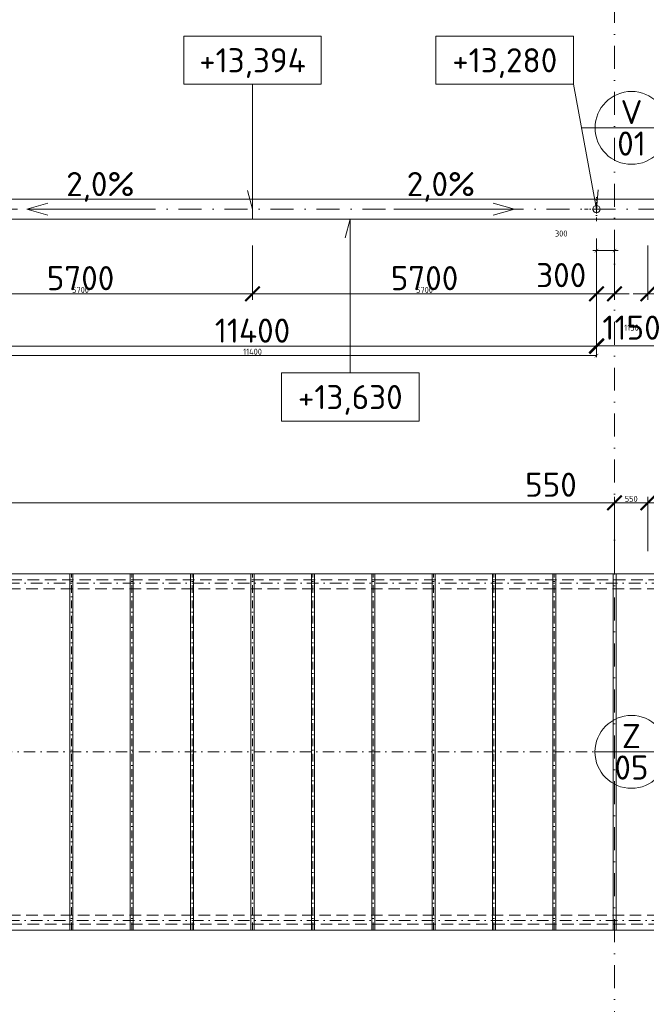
# Model space of a CAD drawing. Header units: millimetres. Extents: x -725694 to 5289369, y -1488057 to 2187451.
# Tile 194 of 256: x 68142 to 78525, y 200115 to 216441. Entities that reach past the tile are written whole.
import ezdxf
from ezdxf.enums import TextEntityAlignment as Align

# ---------------------------------------------------------------- set-up
doc = ezdxf.new("R2010")
doc.units = ezdxf.units.MM
for name, pattern in [('CENTERX2', [101.6, 63.5, -12.7, 12.7, -12.7]), ('DASHDOT', [25.4, 12.7, -6.35, 0, -6.35]), ('ČÁRKOVANÁ', [19.05, 12.7, -6.35])]:
    doc.linetypes.add(name, pattern=pattern)
doc.layers.get('Defpoints').update_dxf_attribs({"color": 8})
for name, color, linetype, lineweight in [('A99_N_kce-pohl', 1, 'Continuous', 9), ('A99_N_koty-200', 5, 'Continuous', 5), ('A99_N_koty-200 @ 200', 5, 'Continuous', 5), ('A99_N_koty-200 @ 50 (2)', 5, 'Continuous', 5), ('A99_N_koty-vysk', 160, 'Continuous', 5), ('A99_N_znaceni 200', 5, 'Continuous', 5), ('A99_S_osy', 1, 'CENTERX2', 5)]:
    doc.layers.add(name, color=color, linetype=linetype, lineweight=lineweight)
doc.styles.add('A99_kota', font='isocpeur.ttf', dxfattribs={"height": 2})
doc.styles.add('A99_popis', font='isocpeur.ttf')
doc.styles.add('ad_popis 100', font='isocpeur.ttf', dxfattribs={"height": 200})
doc.dimstyles.new('A99_kota_200 new', dxfattribs={"dimscale": 200, "dimtxt": 2, "dimasz": 1.2, "dimexe": 0.5, "dimexo": 1.5, "dimgap": 0.3, "dimtad": 1, "dimdec": 0, "dimzin": 3, "dimdsep": 46, "dimtxsty": 'A99_kota', "dimblk": 'ARCHTICK', "dimcen": 2.5, "dimazin": 2, "dimtfac": 0.75, "dimtdec": 0, "dimtmove": 2, "dimatfit": 0, "dimfxl": 0, "dimtolj": 1, "dimtzin": 0, "dimlwd": 5, "dimlwe": 5, "dimarcsym": 0})

# ---------------------------------------------------------------- blocks, each defined once
blk = doc.blocks.new('_ArchTick')
at = {"color": 0, "linetype": 'ByBlock', "const_width": 0.15}
blk.add_lwpolyline([(-0.5, -0.5), (0.5, 0.5)], dxfattribs=at)
blk = doc.blocks.new('*D4479')
at = {"layer": 'A99_N_koty-200', "color": 0, "linetype": 'Continuous', "lineweight": 5, "transparency": 16777216}
for p, q in [((78000, 207630), (78000, 208530)), ((78550, 207630), (78550, 208530)), ((78000, 208430), (77760, 208430)), ((78000, 208430), (78550, 208430)), ((78550, 208430), (78790, 208430))]:
    blk.add_line(p, q, dxfattribs=at)
at = {"layer": 'Defpoints', "color": 0, "linetype": 'Continuous', "lineweight": 0, "transparency": 16777216}
for p in [(78550, 208430), (78000, 207255), (78550, 207255)]:
    blk.add_point(p, dxfattribs=at)
at = {"layer": 'A99_N_koty-200', "color": 0, "linetype": 'Continuous', "lineweight": 5, "transparency": 16777216, "xscale": 240, "yscale": 240, "zscale": 240}
blk.add_blockref('_ArchTick', (78000, 208430), dxfattribs=at)
at = {"layer": 'A99_N_koty-200', "color": 0, "linetype": 'Continuous', "lineweight": 5, "transparency": 16777216, "xscale": 240, "yscale": 240, "zscale": 240, "rotation": 180}
blk.add_blockref('_ArchTick', (78550, 208430), dxfattribs=at)
at = {"layer": 'A99_N_koty-200', "color": 0, "linetype": 'Continuous', "transparency": 16777216, "insert": (76945, 208730), "char_height": 400, "attachment_point": 5, "style": 'A99_kota'}
blk.add_mtext('\\A1;550', dxfattribs=at)
blk = doc.blocks.new('*D4480')
at = {"layer": 'A99_N_koty-200', "color": 0, "linetype": 'Continuous', "lineweight": 5, "transparency": 16777216}
for p, q in [((78000, 208230), (78000, 208455)), ((78000, 208430), (78550, 208430)), ((78550, 208230), (78550, 208455))]:
    blk.add_line(p, q, dxfattribs=at)
at = {"layer": 'Defpoints', "color": 0, "linetype": 'Continuous', "lineweight": 0, "transparency": 16777216}
for p in [(78550, 208430), (78000, 207255), (78550, 207255)]:
    blk.add_point(p, dxfattribs=at)
at = {"layer": 'A99_N_koty-200', "color": 0, "linetype": 'Continuous', "lineweight": 5, "transparency": 16777216, "xscale": 60, "yscale": 60, "zscale": 60, "rotation": 180}
blk.add_blockref('_ArchTick', (78000, 208430), dxfattribs=at)
at = {"layer": 'A99_N_koty-200', "color": 0, "linetype": 'Continuous', "lineweight": 5, "transparency": 16777216, "xscale": 60, "yscale": 60, "zscale": 60}
blk.add_blockref('_ArchTick', (78550, 208430), dxfattribs=at)
at = {"layer": 'A99_N_koty-200', "color": 0, "linetype": 'Continuous', "transparency": 16777216, "insert": (78275, 208495), "char_height": 100, "attachment_point": 5, "style": 'A99_kota'}
blk.add_mtext('\\A1;550', dxfattribs=at)
blk = doc.blocks.new('*D5143')
at = {"layer": 'A99_N_koty-200', "color": 0, "linetype": 'Continuous', "lineweight": 5, "transparency": 16777216}
for p, q in [((78550, 212695), (78550, 211795)), ((78850, 212695), (78850, 211795)), ((78550, 211895), (78310, 211895)), ((78550, 211895), (78850, 211895)), ((78850, 211895), (79090, 211895))]:
    blk.add_line(p, q, dxfattribs=at)
at = {"layer": 'Defpoints', "color": 0, "linetype": 'Continuous', "lineweight": 0, "transparency": 16777216}
for p in [(78850, 213300), (78550, 213180), (78850, 211895)]:
    blk.add_point(p, dxfattribs=at)
at = {"layer": 'A99_N_koty-200', "color": 0, "linetype": 'Continuous', "lineweight": 5, "transparency": 16777216, "xscale": 240, "yscale": 240, "zscale": 240}
blk.add_blockref('_ArchTick', (78550, 211895), dxfattribs=at)
at = {"layer": 'A99_N_koty-200', "color": 0, "linetype": 'Continuous', "lineweight": 5, "transparency": 16777216, "xscale": 240, "yscale": 240, "zscale": 240, "rotation": 180}
blk.add_blockref('_ArchTick', (78850, 211895), dxfattribs=at)
at = {"layer": 'A99_N_koty-200', "color": 0, "linetype": 'Continuous', "transparency": 16777216, "insert": (79410, 212195), "char_height": 400, "attachment_point": 5, "style": 'A99_kota'}
blk.add_mtext('\\A1;300', dxfattribs=at)
blk = doc.blocks.new('*D5144')
at = {"layer": 'A99_N_koty-200', "color": 0, "linetype": 'Continuous', "lineweight": 5, "transparency": 16777216}
for p, q in [((78550, 212095), (78550, 211870)), ((78850, 212095), (78850, 211870)), ((78550, 211895), (78490, 211895)), ((78550, 211895), (78850, 211895)), ((78850, 211895), (78910, 211895))]:
    blk.add_line(p, q, dxfattribs=at)
at = {"layer": 'Defpoints', "color": 0, "linetype": 'Continuous', "lineweight": 0, "transparency": 16777216}
for p in [(78850, 213300), (78550, 213180), (78850, 211895)]:
    blk.add_point(p, dxfattribs=at)
at = {"layer": 'A99_N_koty-200', "color": 0, "linetype": 'Continuous', "lineweight": 5, "transparency": 16777216, "xscale": 60, "yscale": 60, "zscale": 60}
blk.add_blockref('_ArchTick', (78550, 211895), dxfattribs=at)
at = {"layer": 'A99_N_koty-200', "color": 0, "linetype": 'Continuous', "lineweight": 5, "transparency": 16777216, "xscale": 60, "yscale": 60, "zscale": 60, "rotation": 180}
blk.add_blockref('_ArchTick', (78850, 211895), dxfattribs=at)
at = {"layer": 'A99_N_koty-200', "color": 0, "linetype": 'Continuous', "transparency": 16777216, "insert": (79410, 212195), "char_height": 100, "attachment_point": 5, "style": 'A99_kota'}
blk.add_mtext('\\A1;300', dxfattribs=at)
blk = doc.blocks.new('*D5500')
at = {"layer": 'A99_N_koty-200', "color": 0, "linetype": 'Continuous', "lineweight": 5, "transparency": 16777216}
for p, q in [((77700, 212695), (77700, 211795)), ((78000, 212695), (78000, 211795)), ((77700, 211895), (77460, 211895)), ((77700, 211895), (78000, 211895)), ((78000, 211895), (78240, 211895))]:
    blk.add_line(p, q, dxfattribs=at)
at = {"layer": 'Defpoints', "color": 0, "linetype": 'Continuous', "lineweight": 0, "transparency": 16777216}
for p in [(77700, 213300), (78000, 213300), (78000, 211895)]:
    blk.add_point(p, dxfattribs=at)
at = {"layer": 'A99_N_koty-200', "color": 0, "linetype": 'Continuous', "lineweight": 5, "transparency": 16777216, "xscale": 240, "yscale": 240, "zscale": 240}
blk.add_blockref('_ArchTick', (77700, 211895), dxfattribs=at)
at = {"layer": 'A99_N_koty-200', "color": 0, "linetype": 'Continuous', "lineweight": 5, "transparency": 16777216, "xscale": 240, "yscale": 240, "zscale": 240, "rotation": 180}
blk.add_blockref('_ArchTick', (78000, 211895), dxfattribs=at)
at = {"layer": 'A99_N_koty-200', "color": 0, "linetype": 'Continuous', "transparency": 16777216, "insert": (77115, 212205), "char_height": 400, "attachment_point": 5, "style": 'A99_kota'}
blk.add_mtext('\\A1;300', dxfattribs=at)
blk = doc.blocks.new('*D5501')
at = {"layer": 'A99_N_koty-200', "color": 0, "linetype": 'Continuous', "lineweight": 5, "transparency": 16777216}
for p, q in [((77700, 212812.5), (77700, 212587.5)), ((78000, 212812.5), (78000, 212587.5)), ((77700, 212612.5), (77640, 212612.5)), ((77700, 212612.5), (78000, 212612.5)), ((78000, 212612.5), (78060, 212612.5))]:
    blk.add_line(p, q, dxfattribs=at)
at = {"layer": 'Defpoints', "color": 0, "linetype": 'Continuous', "lineweight": 0, "transparency": 16777216}
for p in [(77700, 213300), (78000, 213300), (78000, 212612.5)]:
    blk.add_point(p, dxfattribs=at)
at = {"layer": 'A99_N_koty-200', "color": 0, "linetype": 'Continuous', "lineweight": 5, "transparency": 16777216, "xscale": 60, "yscale": 60, "zscale": 60}
blk.add_blockref('_ArchTick', (77700, 212612.5), dxfattribs=at)
at = {"layer": 'A99_N_koty-200', "color": 0, "linetype": 'Continuous', "lineweight": 5, "transparency": 16777216, "xscale": 60, "yscale": 60, "zscale": 60, "rotation": 180}
blk.add_blockref('_ArchTick', (78000, 212612.5), dxfattribs=at)
at = {"layer": 'A99_N_koty-200', "color": 0, "linetype": 'Continuous', "transparency": 16777216, "insert": (77115, 212895), "char_height": 100, "attachment_point": 5, "style": 'A99_kota'}
blk.add_mtext('\\A1;300', dxfattribs=at)
blk = doc.blocks.new('*D5503')
at = {"layer": 'A99_N_koty-200', "color": 0, "linetype": 'Continuous', "lineweight": 5, "transparency": 16777216}
for p, q in [((72000, 212695), (72000, 211795)), ((66300, 212390), (66300, 211795)), ((66300, 211895), (72000, 211895))]:
    blk.add_line(p, q, dxfattribs=at)
at = {"layer": 'Defpoints', "color": 0, "linetype": 'Continuous', "lineweight": 0, "transparency": 16777216}
for p in [(72000, 213180), (66300, 212690), (72000, 211895)]:
    blk.add_point(p, dxfattribs=at)
at = {"layer": 'A99_N_koty-200', "color": 0, "linetype": 'Continuous', "lineweight": 5, "transparency": 16777216, "xscale": 240, "yscale": 240, "zscale": 240, "rotation": 180}
blk.add_blockref('_ArchTick', (66300, 211895), dxfattribs=at)
at = {"layer": 'A99_N_koty-200', "color": 0, "linetype": 'Continuous', "lineweight": 5, "transparency": 16777216, "xscale": 240, "yscale": 240, "zscale": 240}
blk.add_blockref('_ArchTick', (72000, 211895), dxfattribs=at)
at = {"layer": 'A99_N_koty-200', "color": 0, "linetype": 'Continuous', "transparency": 16777216, "insert": (69150, 212155), "char_height": 400, "attachment_point": 5, "style": 'A99_kota'}
blk.add_mtext('\\A1;5700', dxfattribs=at)
blk = doc.blocks.new('*D5504')
at = {"layer": 'A99_N_koty-200', "color": 0, "linetype": 'Continuous', "lineweight": 5, "transparency": 16777216}
for p, q in [((66300, 212095), (66300, 211870)), ((72000, 212095), (72000, 211870)), ((66300, 211895), (72000, 211895))]:
    blk.add_line(p, q, dxfattribs=at)
at = {"layer": 'Defpoints', "color": 0, "linetype": 'Continuous', "lineweight": 0, "transparency": 16777216}
for p in [(72000, 213180), (66300, 212690), (72000, 211895)]:
    blk.add_point(p, dxfattribs=at)
at = {"layer": 'A99_N_koty-200', "color": 0, "linetype": 'Continuous', "lineweight": 5, "transparency": 16777216, "xscale": 60, "yscale": 60, "zscale": 60, "rotation": 180}
blk.add_blockref('_ArchTick', (66300, 211895), dxfattribs=at)
at = {"layer": 'A99_N_koty-200', "color": 0, "linetype": 'Continuous', "lineweight": 5, "transparency": 16777216, "xscale": 60, "yscale": 60, "zscale": 60}
blk.add_blockref('_ArchTick', (72000, 211895), dxfattribs=at)
at = {"layer": 'A99_N_koty-200', "color": 0, "linetype": 'Continuous', "transparency": 16777216, "insert": (69150, 211960), "char_height": 100, "attachment_point": 5, "style": 'A99_kota'}
blk.add_mtext('\\A1;5700', dxfattribs=at)
blk = doc.blocks.new('*D5506')
at = {"layer": 'A99_N_koty-200', "color": 0, "linetype": 'Continuous', "lineweight": 5, "transparency": 16777216}
for p, q in [((72000, 212695), (72000, 211795)), ((77700, 212695), (77700, 211795)), ((77700, 211895), (72000, 211895))]:
    blk.add_line(p, q, dxfattribs=at)
at = {"layer": 'Defpoints', "color": 0, "linetype": 'Continuous', "lineweight": 0, "transparency": 16777216}
for p in [(77700, 213300), (72000, 213180), (72000, 211895)]:
    blk.add_point(p, dxfattribs=at)
at = {"layer": 'A99_N_koty-200', "color": 0, "linetype": 'Continuous', "lineweight": 5, "transparency": 16777216, "xscale": 240, "yscale": 240, "zscale": 240, "rotation": 180}
blk.add_blockref('_ArchTick', (72000, 211895), dxfattribs=at)
at = {"layer": 'A99_N_koty-200', "color": 0, "linetype": 'Continuous', "lineweight": 5, "transparency": 16777216, "xscale": 240, "yscale": 240, "zscale": 240}
blk.add_blockref('_ArchTick', (77700, 211895), dxfattribs=at)
at = {"layer": 'A99_N_koty-200', "color": 0, "linetype": 'Continuous', "transparency": 16777216, "insert": (74850, 212155), "char_height": 400, "attachment_point": 5, "style": 'A99_kota'}
blk.add_mtext('\\A1;5700', dxfattribs=at)
blk = doc.blocks.new('*D5507')
at = {"layer": 'A99_N_koty-200', "color": 0, "linetype": 'Continuous', "lineweight": 5, "transparency": 16777216}
for p, q in [((72000, 212095), (72000, 211870)), ((77700, 212095), (77700, 211870)), ((77700, 211895), (72000, 211895))]:
    blk.add_line(p, q, dxfattribs=at)
at = {"layer": 'Defpoints', "color": 0, "linetype": 'Continuous', "lineweight": 0, "transparency": 16777216}
for p in [(77700, 213300), (72000, 213180), (72000, 211895)]:
    blk.add_point(p, dxfattribs=at)
at = {"layer": 'A99_N_koty-200', "color": 0, "linetype": 'Continuous', "lineweight": 5, "transparency": 16777216, "xscale": 60, "yscale": 60, "zscale": 60, "rotation": 180}
blk.add_blockref('_ArchTick', (72000, 211895), dxfattribs=at)
at = {"layer": 'A99_N_koty-200', "color": 0, "linetype": 'Continuous', "lineweight": 5, "transparency": 16777216, "xscale": 60, "yscale": 60, "zscale": 60}
blk.add_blockref('_ArchTick', (77700, 211895), dxfattribs=at)
at = {"layer": 'A99_N_koty-200', "color": 0, "linetype": 'Continuous', "transparency": 16777216, "insert": (74850, 211960), "char_height": 100, "attachment_point": 5, "style": 'A99_kota'}
blk.add_mtext('\\A1;5700', dxfattribs=at)
blk = doc.blocks.new('*U66')
at = {"color": 0, "linetype": 'ByBlock'}
for p, q in [((5.7, -4), (5.7, -14.35)), ((5.7, -14.35), (5.286, -12.805))]:
    blk.add_line(p, q, dxfattribs=at)
blk.add_lwpolyline([(0, -4), (11.4, -4), (11.4, 0), (0, 0)], close=True, dxfattribs=at)
at = {"color": 0, "linetype": 'ByBlock', "style": 'A99_kota'}
for tag, p in [('VYSKA', (5.7, -2.241)), ('VYSKA_POPIS1', (5.7, -6.041)), ('VYSKA_POPIS2', (5.9, -9.541)), ('VYSKA_POPIS3', (5.9, -13.041))]:
    blk.add_attdef(tag, text='', height=2, dxfattribs=at).set_placement(p, align=Align.MIDDLE)
blk = doc.blocks.new('*D5509')
at = {"layer": 'A99_N_koty-200', "color": 0, "linetype": 'Continuous', "lineweight": 5, "transparency": 16777216}
for p, q in [((77700, 211034.5), (77700, 211134.5)), ((78850, 211034.5), (78850, 211134.5)), ((77700, 211034.5), (78850, 211034.5))]:
    blk.add_line(p, q, dxfattribs=at)
at = {"layer": 'Defpoints', "color": 0, "linetype": 'Continuous', "lineweight": 0, "transparency": 16777216}
for p in [(77700, 211034.5), (78850, 211034.5), (78850, 211034.5)]:
    blk.add_point(p, dxfattribs=at)
at = {"layer": 'A99_N_koty-200', "color": 0, "linetype": 'Continuous', "lineweight": 5, "transparency": 16777216, "xscale": 240, "yscale": 240, "zscale": 240, "rotation": 180}
blk.add_blockref('_ArchTick', (77700, 211034.5), dxfattribs=at)
at = {"layer": 'A99_N_koty-200', "color": 0, "linetype": 'Continuous', "lineweight": 5, "transparency": 16777216, "xscale": 240, "yscale": 240, "zscale": 240}
blk.add_blockref('_ArchTick', (78850, 211034.5), dxfattribs=at)
at = {"layer": 'A99_N_koty-200', "color": 0, "linetype": 'Continuous', "transparency": 16777216, "insert": (78280, 211334.5), "char_height": 400, "attachment_point": 5, "style": 'A99_kota'}
blk.add_mtext('\\A1;1150', dxfattribs=at)
blk = doc.blocks.new('*D5510')
at = {"layer": 'A99_N_koty-200', "color": 0, "linetype": 'Continuous', "lineweight": 5, "transparency": 16777216}
for p, q in [((77700, 211034.5), (77700, 211059.5)), ((77700, 211034.5), (78850, 211034.5)), ((78850, 211034.5), (78850, 211059.5))]:
    blk.add_line(p, q, dxfattribs=at)
at = {"layer": 'Defpoints', "color": 0, "linetype": 'Continuous', "lineweight": 0, "transparency": 16777216}
for p in [(77700, 211034.5), (78850, 211034.5), (78850, 211034.5)]:
    blk.add_point(p, dxfattribs=at)
at = {"layer": 'A99_N_koty-200', "color": 0, "linetype": 'Continuous', "lineweight": 5, "transparency": 16777216, "xscale": 60, "yscale": 60, "zscale": 60, "rotation": 180}
blk.add_blockref('_ArchTick', (77700, 211034.5), dxfattribs=at)
at = {"layer": 'A99_N_koty-200', "color": 0, "linetype": 'Continuous', "lineweight": 5, "transparency": 16777216, "xscale": 60, "yscale": 60, "zscale": 60}
blk.add_blockref('_ArchTick', (78850, 211034.5), dxfattribs=at)
at = {"layer": 'A99_N_koty-200', "color": 0, "linetype": 'Continuous', "transparency": 16777216, "insert": (78280, 211334.5), "char_height": 100, "attachment_point": 5, "style": 'A99_kota'}
blk.add_mtext('\\A1;1150', dxfattribs=at)
blk = doc.blocks.new('*D5512')
at = {"layer": 'A99_N_koty-200', "color": 0, "linetype": 'Continuous', "lineweight": 5, "transparency": 16777216}
for p, q in [((66300, 211825), (66300, 210925)), ((77700, 211825), (77700, 210925)), ((77700, 211025), (66300, 211025))]:
    blk.add_line(p, q, dxfattribs=at)
at = {"layer": 'Defpoints', "color": 0, "linetype": 'Continuous', "lineweight": 0, "transparency": 16777216}
for p in [(66300, 213300), (77700, 213300), (66300, 211025)]:
    blk.add_point(p, dxfattribs=at)
at = {"layer": 'A99_N_koty-200', "color": 0, "linetype": 'Continuous', "lineweight": 5, "transparency": 16777216, "xscale": 240, "yscale": 240, "zscale": 240, "rotation": 180}
blk.add_blockref('_ArchTick', (66300, 211025), dxfattribs=at)
at = {"layer": 'A99_N_koty-200', "color": 0, "linetype": 'Continuous', "lineweight": 5, "transparency": 16777216, "xscale": 240, "yscale": 240, "zscale": 240}
blk.add_blockref('_ArchTick', (77700, 211025), dxfattribs=at)
at = {"layer": 'A99_N_koty-200', "color": 0, "linetype": 'Continuous', "transparency": 16777216, "insert": (72000, 211285), "char_height": 400, "attachment_point": 5, "style": 'A99_kota'}
blk.add_mtext('\\A1;11400', dxfattribs=at)
blk = doc.blocks.new('*D5513')
at = {"layer": 'A99_N_koty-200', "color": 0, "linetype": 'Continuous', "lineweight": 5, "transparency": 16777216}
for p, q in [((66300, 211070), (66300, 210845)), ((77700, 211070), (77700, 210845)), ((77700, 210870), (66300, 210870))]:
    blk.add_line(p, q, dxfattribs=at)
at = {"layer": 'Defpoints', "color": 0, "linetype": 'Continuous', "lineweight": 0, "transparency": 16777216}
for p in [(66300, 213300), (77700, 213300), (66300, 210870)]:
    blk.add_point(p, dxfattribs=at)
at = {"layer": 'A99_N_koty-200', "color": 0, "linetype": 'Continuous', "lineweight": 5, "transparency": 16777216, "xscale": 60, "yscale": 60, "zscale": 60, "rotation": 180}
blk.add_blockref('_ArchTick', (66300, 210870), dxfattribs=at)
at = {"layer": 'A99_N_koty-200', "color": 0, "linetype": 'Continuous', "lineweight": 5, "transparency": 16777216, "xscale": 60, "yscale": 60, "zscale": 60}
blk.add_blockref('_ArchTick', (77700, 210870), dxfattribs=at)
at = {"layer": 'A99_N_koty-200', "color": 0, "linetype": 'Continuous', "transparency": 16777216, "insert": (72000, 210935), "char_height": 100, "attachment_point": 5, "style": 'A99_kota'}
blk.add_mtext('\\A1;11400', dxfattribs=at)
blk = doc.blocks.new('*U68')
at = {"color": 0, "linetype": 'ByBlock'}
for q in [(0, -4), (-2.028, -12.755)]:
    blk.add_line((-1.9, -14.35), q, dxfattribs=at)
blk.add_lwpolyline([(0, -4), (11.4, -4), (11.4, 0), (0, 0)], close=True, dxfattribs=at)
at = {"color": 0, "linetype": 'ByBlock', "style": 'A99_kota'}
for tag, p in [('VYSKA', (5.7, -2.241)), ('VYSKA_POPIS1', (5.7, -6.041)), ('VYSKA_POPIS2', (5.9, -9.541)), ('VYSKA_POPIS3', (5.9, -13.041))]:
    blk.add_attdef(tag, text='', height=2, dxfattribs=at).set_placement(p, align=Align.MIDDLE)
blk = doc.blocks.new('*U20')
at = {"color": 0, "linetype": 'ByBlock'}
blk.add_line((-3.02, 0), (3.02, 0), dxfattribs=at)
blk.add_circle((0, 0), 3.02, dxfattribs=at)
at = {"color": 0, "linetype": 'ByBlock', "style": 'A99_popis'}
for tag, p in [('KATEGORIE', (0, 1.31)), ('PRVEK', (0, -1.298))]:
    blk.add_attdef(tag, text='', height=2, dxfattribs=at).set_placement(p, align=Align.MIDDLE_CENTER)
blk = doc.blocks.new('*D5830')
at = {"layer": 'A99_N_koty-200', "color": 0, "linetype": 'Continuous', "lineweight": 5, "transparency": 16777216}
for p, q in [((11960, 207630), (11960, 208530)), ((78000, 207630), (78000, 208530)), ((11960, 208430), (78000, 208430))]:
    blk.add_line(p, q, dxfattribs=at)
at = {"layer": 'Defpoints', "color": 0, "linetype": 'Continuous', "lineweight": 0, "transparency": 16777216}
for p in [(78000, 208430), (11960, 207255), (78000, 207255)]:
    blk.add_point(p, dxfattribs=at)
at = {"layer": 'A99_N_koty-200', "color": 0, "linetype": 'Continuous', "lineweight": 5, "transparency": 16777216, "xscale": 240, "yscale": 240, "zscale": 240, "rotation": 180}
blk.add_blockref('_ArchTick', (11960, 208430), dxfattribs=at)
at = {"layer": 'A99_N_koty-200', "color": 0, "linetype": 'Continuous', "lineweight": 5, "transparency": 16777216, "xscale": 240, "yscale": 240, "zscale": 240}
blk.add_blockref('_ArchTick', (78000, 208430), dxfattribs=at)
at = {"layer": 'A99_N_koty-200', "color": 0, "linetype": 'Continuous', "transparency": 16777216, "insert": (44980, 208690), "char_height": 400, "attachment_point": 5, "style": 'A99_kota'}
blk.add_mtext('\\A1;66040', dxfattribs=at)
blk = doc.blocks.new('*D5831')
at = {"layer": 'A99_N_koty-200', "color": 0, "linetype": 'Continuous', "lineweight": 5, "transparency": 16777216}
for p, q in [((11960, 208230), (11960, 208455)), ((11960, 208430), (78000, 208430)), ((78000, 208230), (78000, 208455))]:
    blk.add_line(p, q, dxfattribs=at)
at = {"layer": 'Defpoints', "color": 0, "linetype": 'Continuous', "lineweight": 0, "transparency": 16777216}
for p in [(78000, 208430), (11960, 207255), (78000, 207255)]:
    blk.add_point(p, dxfattribs=at)
at = {"layer": 'A99_N_koty-200', "color": 0, "linetype": 'Continuous', "lineweight": 5, "transparency": 16777216, "xscale": 60, "yscale": 60, "zscale": 60, "rotation": 180}
blk.add_blockref('_ArchTick', (11960, 208430), dxfattribs=at)
at = {"layer": 'A99_N_koty-200', "color": 0, "linetype": 'Continuous', "lineweight": 5, "transparency": 16777216, "xscale": 60, "yscale": 60, "zscale": 60}
blk.add_blockref('_ArchTick', (78000, 208430), dxfattribs=at)
at = {"layer": 'A99_N_koty-200', "color": 0, "linetype": 'Continuous', "transparency": 16777216, "insert": (44980, 208495), "char_height": 100, "attachment_point": 5, "style": 'A99_kota'}
blk.add_mtext('\\A1;66040', dxfattribs=at)
blk = doc.blocks.new('*D5833')
at = {"layer": 'A99_N_koty-200', "color": 0, "linetype": 'Continuous', "lineweight": 5, "transparency": 16777216}
for p, q in [((78550, 207630), (78550, 208530)), ((144590, 207630), (144590, 208530)), ((144590, 208430), (78550, 208430))]:
    blk.add_line(p, q, dxfattribs=at)
at = {"layer": 'Defpoints', "color": 0, "linetype": 'Continuous', "lineweight": 0, "transparency": 16777216}
for p in [(78550, 208430), (78550, 207255), (144590, 207255)]:
    blk.add_point(p, dxfattribs=at)
at = {"layer": 'A99_N_koty-200', "color": 0, "linetype": 'Continuous', "lineweight": 5, "transparency": 16777216, "xscale": 240, "yscale": 240, "zscale": 240, "rotation": 180}
blk.add_blockref('_ArchTick', (78550, 208430), dxfattribs=at)
at = {"layer": 'A99_N_koty-200', "color": 0, "linetype": 'Continuous', "lineweight": 5, "transparency": 16777216, "xscale": 240, "yscale": 240, "zscale": 240}
blk.add_blockref('_ArchTick', (144590, 208430), dxfattribs=at)
at = {"layer": 'A99_N_koty-200', "color": 0, "linetype": 'Continuous', "transparency": 16777216, "insert": (111570, 208690), "char_height": 400, "attachment_point": 5, "style": 'A99_kota'}
blk.add_mtext('\\A1;66040', dxfattribs=at)
blk = doc.blocks.new('*D5834')
at = {"layer": 'A99_N_koty-200', "color": 0, "linetype": 'Continuous', "lineweight": 5, "transparency": 16777216}
for p, q in [((78550, 208230), (78550, 208455)), ((144590, 208430), (78550, 208430)), ((144590, 208230), (144590, 208455))]:
    blk.add_line(p, q, dxfattribs=at)
at = {"layer": 'Defpoints', "color": 0, "linetype": 'Continuous', "lineweight": 0, "transparency": 16777216}
for p in [(78550, 208430), (78550, 207255), (144590, 207255)]:
    blk.add_point(p, dxfattribs=at)
at = {"layer": 'A99_N_koty-200', "color": 0, "linetype": 'Continuous', "lineweight": 5, "transparency": 16777216, "xscale": 60, "yscale": 60, "zscale": 60, "rotation": 180}
blk.add_blockref('_ArchTick', (78550, 208430), dxfattribs=at)
at = {"layer": 'A99_N_koty-200', "color": 0, "linetype": 'Continuous', "lineweight": 5, "transparency": 16777216, "xscale": 60, "yscale": 60, "zscale": 60}
blk.add_blockref('_ArchTick', (144590, 208430), dxfattribs=at)
at = {"layer": 'A99_N_koty-200', "color": 0, "linetype": 'Continuous', "transparency": 16777216, "insert": (111570, 208495), "char_height": 100, "attachment_point": 5, "style": 'A99_kota'}
blk.add_mtext('\\A1;66040', dxfattribs=at)
blk = doc.blocks.new('*U452')
at = {"color": 0, "linetype": 'ByBlock'}
for p, q in [((5.7, 12.75), (5.286, 11.205)), ((5.7, 0), (5.7, 12.75))]:
    blk.add_line(p, q, dxfattribs=at)
blk.add_lwpolyline([(0, -4), (11.4, -4), (11.4, 0), (0, 0)], close=True, dxfattribs=at)
at = {"color": 0, "linetype": 'ByBlock', "style": 'A99_kota'}
for tag, p in [('VYSKA', (5.7, -2.241)), ('VYSKA_POPIS1', (5.7, -6.041)), ('VYSKA_POPIS2', (5.9, -9.541)), ('VYSKA_POPIS3', (5.9, -13.041))]:
    blk.add_attdef(tag, text='', height=2, dxfattribs=at).set_placement(p, align=Align.MIDDLE)
blk = doc.blocks.new('*U6025')
at = {"layer": 'A99_N_koty-200 @ 200', "linetype": 'Continuous'}
dim = blk.add_linear_dim(base=(78550, 208430), p1=(78000, 207255), p2=(78550, 207255), dimstyle='A99_kota_200 new', override={"dimscale": 200, "dimtix": 1, "dimtofl": 1, "dimtmove": 2, "dimatfit": 0}, dxfattribs=at)
dim.commit()
dim.dimension.update_dxf_attribs({"geometry": '*D4479', "text_midpoint": (76945, 208730), "dimtype": 128})
at = {"layer": 'A99_N_koty-200 @ 50 (2)', "linetype": 'Continuous'}
dim = blk.add_linear_dim(base=(78550, 208430), p1=(78000, 207255), p2=(78550, 207255), dimstyle='A99_kota_200 new', override={"dimscale": 50, "dimtix": 1, "dimtofl": 1, "dimtmove": 2, "dimatfit": 0}, dxfattribs=at)
dim.commit()
dim.dimension.update_dxf_attribs({"geometry": '*D4480', "text_midpoint": (78275, 208495)})
blk = doc.blocks.new('*U6212')
at = {"layer": 'A99_N_koty-200 @ 200', "linetype": 'Continuous'}
dim = blk.add_linear_dim(base=(78850, 211895), p1=(78550, 213180), p2=(78850, 213300), dimstyle='A99_kota_200 new', override={"dimscale": 200, "dimtix": 1, "dimtofl": 1, "dimtmove": 2, "dimatfit": 0}, dxfattribs=at)
dim.commit()
dim.dimension.update_dxf_attribs({"geometry": '*D5143', "text_midpoint": (79410, 212195), "dimtype": 128})
at = {"layer": 'A99_N_koty-200 @ 50 (2)', "linetype": 'Continuous'}
dim = blk.add_linear_dim(base=(78850, 211895), p1=(78550, 213180), p2=(78850, 213300), dimstyle='A99_kota_200 new', override={"dimscale": 50, "dimtix": 1, "dimtofl": 1, "dimtmove": 2, "dimatfit": 0}, dxfattribs=at)
dim.commit()
dim.dimension.update_dxf_attribs({"geometry": '*D5144', "text_midpoint": (79410, 212195), "dimtype": 128})
blk = doc.blocks.new('*U6331')
at = {"layer": 'A99_N_koty-200 @ 200', "linetype": 'Continuous'}
dim = blk.add_linear_dim(base=(78000, 211895), p1=(77700, 213300), p2=(78000, 213300), dimstyle='A99_kota_200 new', override={"dimscale": 200, "dimtix": 1, "dimtofl": 1, "dimtmove": 2, "dimatfit": 0}, dxfattribs=at)
dim.commit()
dim.dimension.update_dxf_attribs({"geometry": '*D5500', "text_midpoint": (77115, 212205), "dimtype": 128})
at = {"layer": 'A99_N_koty-200 @ 50 (2)', "linetype": 'Continuous'}
dim = blk.add_linear_dim(base=(78000, 212612.5), p1=(77700, 213300), p2=(78000, 213300), dimstyle='A99_kota_200 new', override={"dimscale": 50, "dimtix": 1, "dimtofl": 1, "dimtmove": 2, "dimatfit": 0}, dxfattribs=at)
dim.commit()
dim.dimension.update_dxf_attribs({"geometry": '*D5501', "text_midpoint": (77115, 212895), "dimtype": 128})
blk = doc.blocks.new('*U6332')
at = {"layer": 'A99_N_koty-200 @ 200', "linetype": 'Continuous'}
dim = blk.add_linear_dim(base=(72000, 211895), p1=(66300, 212690), p2=(72000, 213180), dimstyle='A99_kota_200 new', override={"dimscale": 200, "dimtix": 1, "dimtofl": 1, "dimtmove": 2, "dimatfit": 0}, dxfattribs=at)
dim.commit()
dim.dimension.update_dxf_attribs({"geometry": '*D5503', "text_midpoint": (69150, 212155)})
at = {"layer": 'A99_N_koty-200 @ 50 (2)', "linetype": 'Continuous'}
dim = blk.add_linear_dim(base=(72000, 211895), p1=(66300, 212690), p2=(72000, 213180), dimstyle='A99_kota_200 new', override={"dimscale": 50, "dimtix": 1, "dimtofl": 1, "dimtmove": 2, "dimatfit": 0}, dxfattribs=at)
dim.commit()
dim.dimension.update_dxf_attribs({"geometry": '*D5504', "text_midpoint": (69150, 211960)})
blk = doc.blocks.new('*U6333')
at = {"layer": 'A99_N_koty-200 @ 200', "linetype": 'Continuous'}
dim = blk.add_linear_dim(base=(72000, 211895), p1=(77700, 213300), p2=(72000, 213180), angle=180, dimstyle='A99_kota_200 new', override={"dimscale": 200, "dimtix": 1, "dimtofl": 1, "dimtmove": 2, "dimatfit": 0}, dxfattribs=at)
dim.commit()
dim.dimension.update_dxf_attribs({"geometry": '*D5506', "text_midpoint": (74850, 212155)})
at = {"layer": 'A99_N_koty-200 @ 50 (2)', "linetype": 'Continuous'}
dim = blk.add_linear_dim(base=(72000, 211895), p1=(77700, 213300), p2=(72000, 213180), angle=180, dimstyle='A99_kota_200 new', override={"dimscale": 50, "dimtix": 1, "dimtofl": 1, "dimtmove": 2, "dimatfit": 0}, dxfattribs=at)
dim.commit()
dim.dimension.update_dxf_attribs({"geometry": '*D5507', "text_midpoint": (74850, 211960)})
blk = doc.blocks.new('*U6334')
at = {"layer": 'A99_N_koty-200 @ 200', "linetype": 'Continuous'}
dim = blk.add_linear_dim(base=(78850, 211034.5), p1=(77700, 211034.5), p2=(78850, 211034.5), dimstyle='A99_kota_200 new', override={"dimscale": 200, "dimtix": 1, "dimtofl": 1, "dimtmove": 2, "dimatfit": 0}, dxfattribs=at)
dim.commit()
dim.dimension.update_dxf_attribs({"geometry": '*D5509', "text_midpoint": (78280, 211334.5), "dimtype": 128})
at = {"layer": 'A99_N_koty-200 @ 50 (2)', "linetype": 'Continuous'}
dim = blk.add_linear_dim(base=(78850, 211034.5), p1=(77700, 211034.5), p2=(78850, 211034.5), dimstyle='A99_kota_200 new', override={"dimscale": 50, "dimtix": 1, "dimtofl": 1, "dimtmove": 2, "dimatfit": 0}, dxfattribs=at)
dim.commit()
dim.dimension.update_dxf_attribs({"geometry": '*D5510', "text_midpoint": (78280, 211334.5), "dimtype": 128})
blk = doc.blocks.new('*U6335')
at = {"layer": 'A99_N_koty-200 @ 200', "linetype": 'Continuous'}
dim = blk.add_linear_dim(base=(66300, 211025), p1=(77700, 213300), p2=(66300, 213300), angle=180, dimstyle='A99_kota_200 new', override={"dimscale": 200, "dimtix": 1, "dimtofl": 1, "dimtmove": 2, "dimatfit": 0}, dxfattribs=at)
dim.commit()
dim.dimension.update_dxf_attribs({"geometry": '*D5512', "text_midpoint": (72000, 211285)})
at = {"layer": 'A99_N_koty-200 @ 50 (2)', "linetype": 'Continuous'}
dim = blk.add_linear_dim(base=(66300, 210870), p1=(77700, 213300), p2=(66300, 213300), angle=180, dimstyle='A99_kota_200 new', override={"dimscale": 50, "dimtix": 1, "dimtofl": 1, "dimtmove": 2, "dimatfit": 0}, dxfattribs=at)
dim.commit()
dim.dimension.update_dxf_attribs({"geometry": '*D5513', "text_midpoint": (72000, 210935)})
blk = doc.blocks.new('*U6470')
at = {"layer": 'A99_N_koty-200 @ 200', "linetype": 'Continuous'}
dim = blk.add_linear_dim(base=(78000, 208430), p1=(11960, 207255), p2=(78000, 207255), dimstyle='A99_kota_200 new', override={"dimscale": 200, "dimtix": 1, "dimtofl": 1, "dimtmove": 2, "dimatfit": 0}, dxfattribs=at)
dim.commit()
dim.dimension.update_dxf_attribs({"geometry": '*D5830', "text_midpoint": (44980, 208690)})
at = {"layer": 'A99_N_koty-200 @ 50 (2)', "linetype": 'Continuous'}
dim = blk.add_linear_dim(base=(78000, 208430), p1=(11960, 207255), p2=(78000, 207255), dimstyle='A99_kota_200 new', override={"dimscale": 50, "dimtix": 1, "dimtofl": 1, "dimtmove": 2, "dimatfit": 0}, dxfattribs=at)
dim.commit()
dim.dimension.update_dxf_attribs({"geometry": '*D5831', "text_midpoint": (44980, 208495)})
blk = doc.blocks.new('*U6471')
at = {"layer": 'A99_N_koty-200 @ 200', "linetype": 'Continuous'}
dim = blk.add_linear_dim(base=(78550, 208430), p1=(144590, 207255), p2=(78550, 207255), angle=180, dimstyle='A99_kota_200 new', override={"dimscale": 200, "dimtix": 1, "dimtofl": 1, "dimtmove": 2, "dimatfit": 0}, dxfattribs=at)
dim.commit()
dim.dimension.update_dxf_attribs({"geometry": '*D5833', "text_midpoint": (111570, 208690)})
at = {"layer": 'A99_N_koty-200 @ 50 (2)', "linetype": 'Continuous'}
dim = blk.add_linear_dim(base=(78550, 208430), p1=(144590, 207255), p2=(78550, 207255), angle=180, dimstyle='A99_kota_200 new', override={"dimscale": 50, "dimtix": 1, "dimtofl": 1, "dimtmove": 2, "dimatfit": 0}, dxfattribs=at)
dim.commit()
dim.dimension.update_dxf_attribs({"geometry": '*D5834', "text_midpoint": (111570, 208495)})

msp = doc.modelspace()

# ---------------------------------------------------------------- linework, layer by layer
at = {"layer": 'A99_N_kce-pohl', "linetype": 'Continuous', "lineweight": 9}
for p, q in [((68975, 201345), (68975, 207255)), ((69025, 201345), (69025, 207255)), ((69975, 201345), (69975, 207255)), ((70025, 201345), (70025, 207255)), ((70975, 201345), (70975, 207255)), ((71025, 201345), (71025, 207255)), ((71975, 201345), (71975, 207255)), ((72025, 201345), (72025, 207255)), ((72975, 201345), (72975, 207255)), ((73025, 201345), (73025, 207255)), ((73975, 201345), (73975, 207255)), ((74025, 201345), (74025, 207255)), ((74975, 201345), (74975, 207255)), ((75025, 201345), (75025, 207255)), ((75975, 201345), (75975, 207255)), ((76025, 201345), (76025, 207255)), ((76975, 201345), (76975, 207255)), ((77025, 201345), (77025, 207255)), ((77975, 201345), (77975, 207255)), ((78025, 201345), (78025, 207255))]:
    msp.add_line(p, q, dxfattribs=at)
at = {"layer": 'A99_N_kce-pohl', "linetype": 'Continuous', "ltscale": 25}
msp.add_lwpolyline([(150690, 213135), (150690, 213465), (6000, 213465), (6000, 213135)], close=True, dxfattribs=at)
at = {"layer": 'A99_N_kce-pohl', "linetype": 'Continuous', "lineweight": 5}
msp.add_lwpolyline([(72000, 213135), (72000, 213465)], dxfattribs=at)
at = {"layer": 'A99_N_kce-pohl', "linetype": 'DASHDOT', "lineweight": 5, "ltscale": 5}
for points in [[(77700, 213100), (77700, 213500)], [(77500, 213300), (77900, 213300)]]:
    msp.add_lwpolyline(points, dxfattribs=at)
at = {"layer": 'A99_N_kce-pohl', "linetype": 'Continuous', "lineweight": 9}
msp.add_lwpolyline([(11930, 207255), (144620, 207255), (144620, 201345), (11930, 201345)], close=True, dxfattribs=at)
at = {"layer": 'A99_N_kce-pohl', "linetype": 'ČÁRKOVANÁ', "lineweight": 9, "ltscale": 15}
for points in [[(144760, 207155), (11790, 207155)], [(144450, 207005.3), (12100, 207005.3)], [(144450, 201594.7), (12100, 201594.7)], [(144760, 201445), (11790, 201445)]]:
    msp.add_lwpolyline(points, dxfattribs=at)
at = {"layer": 'A99_N_kce-pohl', "linetype": 'Continuous', "lineweight": 9}
for points in [[(68975, 204675), (68975, 204495)], [(69025, 204675), (69025, 204495)], [(69975, 204675), (69975, 204495)], [(70025, 204675), (70025, 204495)], [(70975, 204675), (70975, 204495)], [(71025, 204675), (71025, 204495)], [(71975, 204675), (71975, 204495)], [(72025, 204675), (72025, 204495)], [(72975, 204675), (72975, 204495)], [(73025, 204675), (73025, 204495)], [(73975, 204675), (73975, 204495)], [(74025, 204675), (74025, 204495)], [(74975, 204675), (74975, 204495)], [(75025, 204675), (75025, 204495)], [(75975, 204675), (75975, 204495)], [(76025, 204675), (76025, 204495)], [(76975, 204675), (76975, 204495)], [(77025, 204675), (77025, 204495)], [(77975, 204675), (77975, 204495)], [(78025, 204675), (78025, 204495)]]:
    msp.add_lwpolyline(points, dxfattribs=at)
at = {"layer": 'A99_N_kce-pohl', "linetype": 'Continuous'}
msp.add_circle((77700, 213300), 60, dxfattribs=at)
at = {"layer": 'A99_N_koty-vysk'}
for points in [[(68260, 213300), (68610, 213400)], [(76340, 213300), (75990, 213400)], [(68260, 213300), (70260, 213300)], [(68260, 213300), (68610, 213200)], [(76340, 213300), (74340, 213300)], [(76340, 213300), (75990, 213200)]]:
    msp.add_lwpolyline(points, dxfattribs=at)
at = {"layer": 'A99_N_znaceni 200'}
msp.add_lwpolyline([(79097.2, 214646.5), (77452.8, 214646.5)], dxfattribs=at)
at = {"layer": 'A99_S_osy', "linetype": 'DASHDOT', "lineweight": 5, "ltscale": 10}
for p, q in [((69000, 201345), (69000, 207255)), ((70000, 201345), (70000, 207255)), ((71000, 201345), (71000, 207255)), ((72000, 201345), (72000, 207255)), ((73000, 201345), (73000, 207255)), ((74000, 201345), (74000, 207255)), ((75000, 201345), (75000, 207255)), ((76000, 201345), (76000, 207255)), ((77000, 201345), (77000, 207255))]:
    msp.add_line(p, q, dxfattribs=at)
at = {"layer": 'A99_S_osy', "linetype": 'DASHDOT', "lineweight": 5, "ltscale": 30}
for points in [[(78000, 250300), (78000, 146890)], [(179375, 213300), (4375, 213300)]]:
    msp.add_lwpolyline(points, dxfattribs=at)
at = {"layer": 'A99_S_osy', "linetype": 'DASHDOT', "lineweight": 5, "ltscale": 15}
for points in [[(144740, 207095), (11865, 207095)], [(144620, 204300), (11930, 204300)], [(144740, 201505), (11865, 201505)]]:
    msp.add_lwpolyline(points, dxfattribs=at)

# ---------------------------------------------------------------- block references
at = {"layer": 'A99_N_koty-200', "color": 3, "linetype": 'Continuous', "lineweight": 0}
for name in ['*U6335', '*U6333', '*U6331', '*U6212', '*U6332', '*U6334', '*U6025', '*U6470', '*U6471']:
    msp.add_blockref(name, (0, 0), dxfattribs=at)
at = {"layer": 'A99_N_koty-vysk', "xscale": 200, "yscale": 200, "zscale": 200}
for name, p, values in [('*U66', (70860, 216170), {'VYSKA': '+13,394'}), ('*U452', (72480, 210585), {'VYSKA': '+13,630'})]:
    msp.add_blockref(name, p, dxfattribs=at).add_auto_attribs(values)
at = {"layer": 'A99_N_koty-vysk'}
ref = msp.add_blockref('*U68', (77320, 216170), dxfattribs=dict(at, xscale=-200, yscale=200, zscale=200))
ref.add_attrib('VYSKA', '+13,280', dxfattribs={"layer": '0', "color": 0, "linetype": 'ByBlock', "height": 400, "style": 'A99_kota'}).set_placement((76180, 215721.8), align=Align.MIDDLE)
at = {"layer": 'A99_N_znaceni 200', "xscale": 200, "yscale": 200, "zscale": 200}
for p, values in [((78280, 214646.5), {'KATEGORIE': 'V', 'PRVEK': '01'}), ((78278.5, 204300), {'KATEGORIE': 'Z', 'PRVEK': '05'})]:
    msp.add_blockref('*U20', p, dxfattribs=at).add_auto_attribs(values)

# ---------------------------------------------------------------- texts
at = {"layer": 'A99_N_koty-vysk', "char_height": 400, "style": 'ad_popis 100'}
for insert, attachment_point in [((68913, 213915), 1), ((75687, 213915), 3)]:
    msp.add_mtext_dynamic_manual_height_columns('2,0%', width=673.852, gutter_width=2000, heights=[0], dxfattribs=dict(at, insert=insert, attachment_point=attachment_point))

doc.saveas('drawing.dxf')
